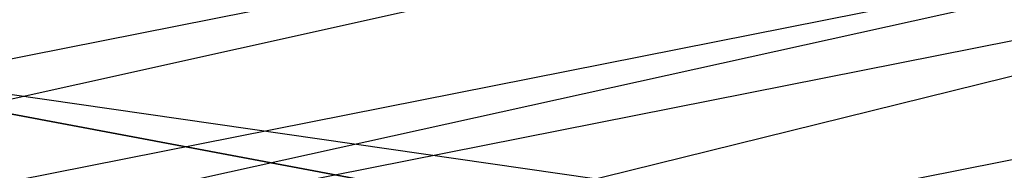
# Model space of a CAD drawing. Extents: x -0.371 to 0.222, y -0.116 to 0.
# Tile 212 of 256: x -0.073735 to -0.071737, y -0.101168 to -0.100861. Entities that reach past the tile are written whole.
import ezdxf

# ---------------------------------------------------------------- set-up
doc = ezdxf.new("R2010")
doc.units = 0
doc.layers.add('mesh', color=7, linetype='CONTINUOUS')

msp = doc.modelspace()

# ---------------------------------------------------------------- meshes
at = {"layer": 'mesh'}
mesh = msp.add_polyface(dxfattribs=at)
corners = [(-0.0753365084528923, -0.1024092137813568, 0.3736400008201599), (-0.0752468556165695, -0.1025196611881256, 0.373528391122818), (-0.0760699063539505, -0.1023626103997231, 0.3727204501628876), (-0.0724182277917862, -0.1023312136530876, 0.3765177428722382), (-0.0692635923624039, -0.1026043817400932, 0.3791234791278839), (-0.069366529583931, -0.1028573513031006, 0.3792561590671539), (-0.0751193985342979, -0.1015029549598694, 0.3733896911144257), (-0.0778090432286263, -0.101387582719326, 0.3703450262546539), (-0.0777416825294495, -0.1011291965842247, 0.3702632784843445), (-0.0752154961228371, -0.1017542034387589, 0.3735150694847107), (-0.0800463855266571, -0.100715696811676, 0.3668582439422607), (-0.0752842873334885, -0.1020152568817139, 0.3736035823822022), (-0.0778486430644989, -0.1016480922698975, 0.3703807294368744), (-0.0800954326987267, -0.1010993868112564, 0.3668828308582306), (-0.0753258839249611, -0.1022787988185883, 0.3736428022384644), (-0.0724911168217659, -0.1025939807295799, 0.3766090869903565), (-0.0688305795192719, -0.1019796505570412, 0.3785943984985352), (-0.0686270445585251, -0.1018334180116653, 0.3783830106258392), (-0.0678480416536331, -0.101965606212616, 0.3790630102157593), (-0.0702564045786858, -0.1015569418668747, 0.3769606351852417), (-0.0717988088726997, -0.1012952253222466, 0.375614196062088), (-0.0746663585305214, -0.1008812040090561, 0.3729176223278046), (-0.0748449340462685, -0.1010591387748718, 0.3730784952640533), (-0.0689929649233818, -0.1021586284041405, 0.3787811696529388), (-0.0749959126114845, -0.1012688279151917, 0.3732400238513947), (-0.0691381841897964, -0.1023691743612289, 0.3789613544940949), (-0.0725366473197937, -0.1028598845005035, 0.3766492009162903), (-0.0695081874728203, -0.1035222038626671, 0.3793840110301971), (-0.0659713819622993, -0.1030769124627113, 0.3815830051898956), (-0.0798690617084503, -0.1026147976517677, 0.3187833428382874), (-0.0755747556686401, -0.1014277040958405, 0.3126762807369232), (-0.0758944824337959, -0.101390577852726, 0.313124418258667), (-0.075588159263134, -0.1013059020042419, 0.3126887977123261), (-0.0703495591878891, -0.100265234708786, 0.3073350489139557), (-0.079828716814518, -0.1027311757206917, 0.3187844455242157), (-0.0755386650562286, -0.1015452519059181, 0.3126834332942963), (-0.0581449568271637, -0.1042665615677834, 0.3250762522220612), (-0.0695502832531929, -0.1009700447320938, 0.3081171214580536), (-0.0746545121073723, -0.101984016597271, 0.3133335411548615), (-0.070041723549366, -0.1008125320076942, 0.3075826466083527), (-0.0752285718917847, -0.1018429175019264, 0.3128834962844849), (-0.0788402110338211, -0.1031410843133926, 0.3192861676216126), (-0.0794820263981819, -0.1030187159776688, 0.3189324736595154), (-0.075482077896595, -0.1016514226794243, 0.3127098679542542), (-0.0703071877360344, -0.1005060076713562, 0.3073369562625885), (-0.0797654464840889, -0.1028354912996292, 0.3188014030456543), (-0.0702587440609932, -0.1006137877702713, 0.3073717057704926), (-0.0795866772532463, -0.1029837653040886, 0.3188777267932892)]
mesh.append_faces([[corners[k] for k in face] for face in [(0, 1, 2, 2), (3, 4, 5, 5), (3, 6, 4, 4), (7, 8, 9, 9), (7, 10, 8, 8), (7, 11, 12, 12), (9, 11, 7, 7), (13, 0, 2, 2), (12, 0, 13, 13), (12, 14, 0, 0), (11, 14, 12, 12), (5, 15, 3, 3), (16, 17, 18, 18), (16, 19, 17, 17), (16, 20, 19, 19), (21, 20, 16, 16), (16, 22, 21, 21), (16, 23, 22, 22), (18, 23, 16, 16), (23, 24, 22, 22), (23, 25, 24, 24), (6, 9, 8, 8), (3, 9, 6, 6), (3, 11, 9, 9), (15, 11, 3, 3), (15, 14, 11, 11), (26, 14, 15, 15), (26, 0, 14, 14), (27, 1, 0, 0), (25, 6, 24, 24), (25, 4, 6, 6), (28, 4, 25, 25), (29, 30, 31, 31), (30, 32, 31, 31), (30, 33, 32, 32), (30, 34, 35, 35), (29, 34, 30, 30), (36, 37, 38, 38), (39, 38, 37, 37), (40, 38, 39, 39), (40, 41, 38, 38), (42, 41, 40, 40), (35, 43, 44, 44), (35, 45, 43, 43), (34, 45, 35, 35), (43, 40, 46, 46), (43, 47, 40, 40), (45, 47, 43, 43), (47, 42, 40, 40)]])
mesh = msp.add_polyface(dxfattribs=at)
corners = [(0.0146097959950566, -0.106066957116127, 0.1658670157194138), (0.0151728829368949, -0.106650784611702, 0.1642078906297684), (-0.0193399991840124, -0.1068963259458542, 0.1636012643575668), (0.0153821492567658, -0.1068677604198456, 0.1635912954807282), (0.0158830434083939, -0.107386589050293, 0.1568351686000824), (0.0155912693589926, -0.1070841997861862, 0.1553833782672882), (-0.0193399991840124, -0.1075100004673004, 0.1589399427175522), (0.0140103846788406, -0.1054463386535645, 0.1505689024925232), (0.0136168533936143, -0.1050385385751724, 0.1499746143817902), (-0.0193399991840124, -0.1050971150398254, 0.1499349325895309), (0.1049999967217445, -0.1008608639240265, -0.1183120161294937), (0.1049999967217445, -0.1058608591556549, -0.1160897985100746), (-0.1049999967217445, -0.1058608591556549, -0.1160897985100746), (-0.1049999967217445, -0.1058608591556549, -0.1743775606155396), (0.0031296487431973, -0.1108648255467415, 0.3618651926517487), (0.0015440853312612, -0.1012043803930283, 0.3667618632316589), (0.0032600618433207, -0.1006501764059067, 0.3639107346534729), (-0.0005167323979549, -0.1120699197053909, 0.3680648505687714), (-0.0011410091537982, -0.102071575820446, 0.3712231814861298), (-0.0025661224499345, -0.1125488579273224, 0.3705287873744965), (-0.0024084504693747, -0.1023457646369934, 0.3726337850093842), (-0.0031823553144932, -0.1025131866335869, 0.3734951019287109), (0.0028450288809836, -0.1112633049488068, 0.3613471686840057), (0.0047883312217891, -0.1099397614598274, 0.3542623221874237), (0.002175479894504, -0.1112543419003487, 0.3610252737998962), (0.0011037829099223, -0.1030187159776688, 0.3189324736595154), (0.0004619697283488, -0.1031410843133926, 0.3192861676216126), (0.0043136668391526, -0.1043094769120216, 0.3255728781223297), (-0.0037237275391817, -0.101984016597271, 0.3133335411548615), (0.0014908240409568, -0.1026147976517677, 0.3187833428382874), (0.0030108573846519, -0.1030986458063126, 0.3219116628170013), (0.0015058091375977, -0.1024934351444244, 0.3187981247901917), (0.0047315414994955, -0.1039179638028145, 0.3254875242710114), (-0.0005309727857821, -0.1121877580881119, 0.3680319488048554), (0.0032487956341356, -0.1109385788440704, 0.3616054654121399), (-0.0053119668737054, -0.1133050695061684, 0.3737800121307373), (-0.0028395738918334, -0.1015452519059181, 0.3126834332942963), (0.0014504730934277, -0.1027311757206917, 0.3187844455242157), (0.0030547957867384, -0.1112071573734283, 0.361459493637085), (0.0029542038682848, -0.1112497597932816, 0.3614025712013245), (-0.0007076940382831, -0.112450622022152, 0.3678565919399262), (0.0012084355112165, -0.1029837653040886, 0.3188777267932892), (0.0044266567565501, -0.1042778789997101, 0.3255353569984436), (-0.0005296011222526, -0.1016480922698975, 0.3703807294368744), (-0.0030417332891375, -0.1024092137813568, 0.3736400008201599), (-0.0030523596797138, -0.1022787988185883, 0.3736428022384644), (0.0017171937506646, -0.1010993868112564, 0.3668828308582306), (-0.0160683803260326, -0.1054758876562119, 0.3312976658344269), (0.0036207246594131, -0.1044112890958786, 0.325820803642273), (-0.0141361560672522, -0.1066458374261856, 0.3373165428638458), (0.0056707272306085, -0.1057617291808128, 0.3327682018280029), (0.0065588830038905, -0.1071574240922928, 0.3399484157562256), (-0.0138014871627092, -0.10787083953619, 0.343618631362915), (0.0062621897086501, -0.1085622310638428, 0.3471755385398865), (-0.0150857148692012, -0.109072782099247, 0.3498021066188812), (0.01597042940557, -0.1074766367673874, 0.1600356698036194), (0.0159406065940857, -0.1074459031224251, 0.1589434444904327), (-0.0008987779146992, -0.1125005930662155, 0.3677124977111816), (-0.0015086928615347, -0.1124719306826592, 0.3672892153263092), (-0.0031496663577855, -0.1018429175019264, 0.3128834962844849), (-0.000569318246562, -0.1122946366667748, 0.3679842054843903), (0.0032067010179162, -0.1110466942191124, 0.3615640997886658), (-0.0028961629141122, -0.1016514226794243, 0.3127098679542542), (0.0013872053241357, -0.1028354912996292, 0.3188014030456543), (0.0046196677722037, -0.1041353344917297, 0.3254885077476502)]
mesh.append_faces([[corners[k] for k in face] for face in [(0, 1, 2, 2), (1, 3, 2, 2), (4, 5, 6, 6), (7, 8, 9, 9), (10, 11, 12, 12), (13, 12, 11, 11), (14, 15, 16, 16), (17, 15, 14, 14), (17, 18, 15, 15), (19, 18, 17, 17), (19, 20, 18, 18), (19, 21, 20, 20), (22, 23, 24, 24), (25, 26, 27, 27), (25, 28, 26, 26), (29, 30, 31, 31), (32, 30, 29, 29), (33, 14, 34, 34), (33, 17, 14, 14), (33, 19, 17, 17), (35, 19, 33, 33), (29, 36, 37, 37), (38, 39, 40, 40), (41, 25, 42, 42), (43, 44, 45, 45), (46, 20, 44, 44), (47, 48, 26, 26), (49, 50, 48, 48), (49, 51, 50, 50), (52, 53, 51, 51), (54, 23, 53, 53), (54, 24, 23, 23), (55, 56, 2, 2), (57, 24, 58, 58), (22, 24, 57, 57), (59, 28, 25, 25), (33, 60, 35, 35), (33, 61, 60, 60), (34, 61, 33, 33), (37, 62, 63, 63), (36, 62, 37, 37), (60, 38, 40, 40), (61, 38, 60, 60), (40, 39, 57, 57), (63, 41, 64, 64), (63, 59, 41, 41), (62, 59, 63, 63), (39, 22, 57, 57), (41, 59, 25, 25)]])

doc.saveas('drawing.dxf')
